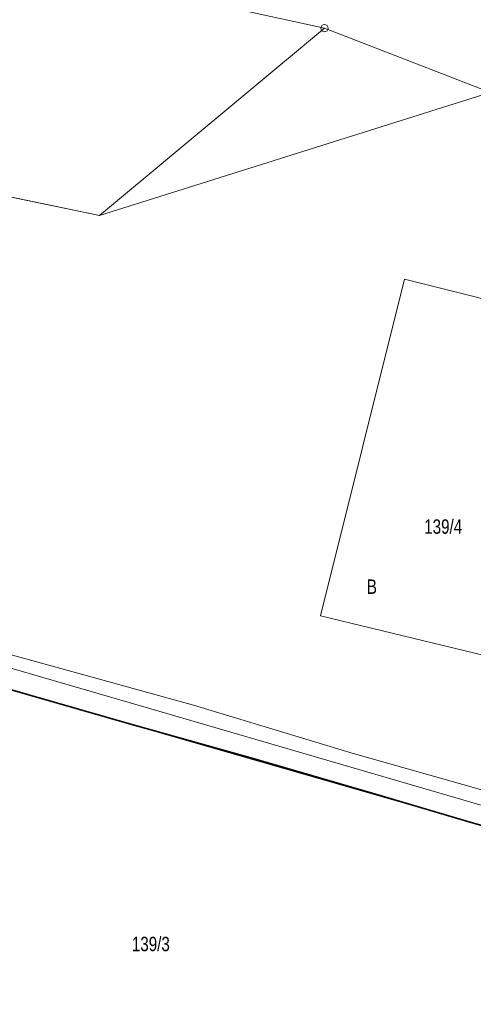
# Model space of a CAD drawing. Header units: metres. Extents: x 7423100 to 7429434, y 5527887 to 5533362.
# Tile 25 of 43: x 7427131 to 7427163, y 5531581 to 5531649. Entities that reach past the tile are written whole.
import ezdxf
from ezdxf.enums import TextEntityAlignment as Align

# ---------------------------------------------------------------- set-up
doc = ezdxf.new("R2010")
doc.units = ezdxf.units.M
doc.header["$MEASUREMENT"] = 0
doc.linetypes.add('219-500', pattern=[0])
doc.layers.get('0').update_dxf_attribs({"color": 2, "linetype": 'CONTINUOUS', "lineweight": 5})
for name, color, linetype in [('202-punkt graniczny', 7, 'CONTINUOUS'), ('203-punkt graniczny', 7, 'CONTINUOUS'), ('210-oznaczenie konturu użytku gruntowego', 7, 'CONTINUOUS'), ('211-numer działki ewidencyjnej', 7, 'CONTINUOUS'), ('217-kontur klasyfikacyjny', 7, 'CONTINUOUS'), ('218-kontur użytku gruntowego', 7, 'CONTINUOUS'), ('219-działka ewidencyjna', 7, 'CONTINUOUS'), ('ogrodzenie trwałe', 7, 'CONTINUOUS'), ('przewód elektroenergetyczny podziemny', 7, 'CONTINUOUS'), ('przewód gazowy', 7, 'CONTINUOUS')]:
    doc.layers.add(name, color=color, linetype=linetype)
doc.styles.get("Standard").update_dxf_attribs({"font": 'Working1250.shx', "width": 0.75})
doc.linetypes.add('902-500', pattern='A,3.75,0,[1,ksztalty.shx,S=0.5,R=0,X=0,Y=0],3.75', length=7.5)

# ---------------------------------------------------------------- blocks, each defined once
blk = doc.blocks.new('203')
at = {"linetype": 'Continuous', "lineweight": 0}
h = blk.add_hatch(color=0, dxfattribs=at)
edge = h.paths.add_edge_path()
edge.add_arc((0, 0), 0.045, 0, 360)
blk = doc.blocks.new('202')
at = {"color": 0, "linetype": 'Continuous', "lineweight": 0}
blk.add_circle((0, 0), 0.25, dxfattribs=at)

msp = doc.modelspace()

# ---------------------------------------------------------------- linework, layer by layer
at = {"layer": '217-kontur klasyfikacyjny', "color": 92, "linetype": 'Continuous', "lineweight": 18, "flags": 128}
for points in [[(7427136.89, 5531635.75), (7427164.05, 5531644.31)], [(7427164.05, 5531644.31), (7427136.89, 5531635.75)], [(7427120.56, 5531639.15), (7427136.89, 5531635.75)], [(7427136.89, 5531635.75), (7427120.56, 5531639.15)], [(7427152.25, 5531607.92), (7427158.08, 5531631.32)], [(7427158.08, 5531631.32), (7427178.64, 5531626.18)], [(7427164.43, 5531604.97), (7427152.25, 5531607.92)]]:
    msp.add_lwpolyline(points, dxfattribs=at)
at = {"layer": '218-kontur użytku gruntowego', "color": 3, "linetype": 'Continuous', "lineweight": 18, "flags": 128}
for points in [[(7427136.89, 5531635.75), (7427164.05, 5531644.31)], [(7427164.05, 5531644.31), (7427136.89, 5531635.75)], [(7427120.56, 5531639.15), (7427136.89, 5531635.75)], [(7427136.89, 5531635.75), (7427120.56, 5531639.15)], [(7427158.08, 5531631.32), (7427152.25, 5531607.92)], [(7427152.25, 5531607.92), (7427158.08, 5531631.32)], [(7427178.64, 5531626.18), (7427158.08, 5531631.32)], [(7427158.08, 5531631.32), (7427178.64, 5531626.18)], [(7427152.25, 5531607.92), (7427164.43, 5531604.97)], [(7427164.43, 5531604.97), (7427152.25, 5531607.92)]]:
    msp.add_lwpolyline(points, dxfattribs=at)
at = {"layer": '219-działka ewidencyjna', "color": 7, "linetype": '219-500', "lineweight": 18, "flags": 128}
for points in [[(7427152.53, 5531648.78), (7427136.11, 5531652.37)], [(7427136.89, 5531635.75), (7427152.53, 5531648.78)], [(7427152.53, 5531648.78), (7427195.29, 5531632.2)], [(7427112.08, 5531640.91), (7427136.89, 5531635.75)], [(7427125.52, 5531604.24), (7427182.64, 5531587.82)]]:
    msp.add_lwpolyline(points, dxfattribs=at)
at = {"layer": 'ogrodzenie trwałe', "color": 7, "linetype": '902-500', "lineweight": 35, "flags": 128}
msp.add_lwpolyline([(7427077.4, 5531622.41), (7427077.48, 5531618.05), (7427094.37, 5531613.2), (7427111.45, 5531608.39), (7427115.74, 5531607.16), (7427128.46, 5531603.41), (7427138.96, 5531600.41), (7427147.4, 5531598.03), (7427155.85, 5531595.58), (7427162.34, 5531593.65), (7427172.94, 5531590.59), (7427183.6, 5531587.64)], dxfattribs=at)
at = {"layer": 'przewód elektroenergetyczny podziemny', "color": 1, "linetype": 'Continuous', "lineweight": 18, "flags": 128}
msp.add_lwpolyline([(7427007.99, 5531648.38), (7427006.43, 5531645.91), (7427005.92, 5531643.26), (7427004.61, 5531634.8), (7427025.16, 5531640.02), (7427027.77, 5531639.33), (7427050.81, 5531630.93), (7427076.73, 5531621.04), (7427076.75, 5531619.58), (7427100.85, 5531612.95), (7427141.01, 5531601.27), (7427183.12, 5531588.99), (7427183.13, 5531589.01)], dxfattribs=at)
at = {"layer": 'przewód gazowy', "color": 52, "linetype": 'Continuous', "lineweight": 18, "flags": 128}
msp.add_lwpolyline([(7427127.11, 5531606.2), (7427143.41, 5531601.69), (7427154.45, 5531598.37), (7427168.45, 5531594.39), (7427180.82, 5531590.71), (7427182.22, 5531590.38), (7427182.34, 5531590.31), (7427182.42, 5531590.19), (7427182.57, 5531589.72), (7427178.06, 5531578.42), (7427173.43, 5531567.62), (7427170.44, 5531560.63), (7427170.2, 5531560.32), (7427164.88, 5531548.86), (7427156.73, 5531532.22)], dxfattribs=at)

# ---------------------------------------------------------------- block references
at = {"layer": '202-punkt graniczny', "color": 7, "linetype": 'Continuous', "lineweight": 18}
msp.add_blockref('202', (7427152.53, 5531648.78), dxfattribs=at)
at = {"layer": '203-punkt graniczny', "color": 7, "linetype": 'Continuous', "lineweight": 18}
msp.add_blockref('203', (7427136.89, 5531635.75), dxfattribs=at)

# ---------------------------------------------------------------- texts
at = {"layer": '210-oznaczenie konturu użytku gruntowego', "color": 3, "linetype": 'Continuous', "lineweight": 18, "width": 0.79}
msp.add_text('B', height=1, dxfattribs=at).set_placement((7427155.47, 5531609.44))
at = {"layer": '211-numer działki ewidencyjnej', "color": 7, "linetype": 'Continuous', "lineweight": 18, "width": 0.79}
for s, p in [('139/4', (7427159.46, 5531614.62)), ('139/3', (7427139.13, 5531585.59))]:
    msp.add_text(s, height=1, dxfattribs=at).set_placement(p, align=Align.TOP_LEFT)

doc.saveas('drawing.dxf')
